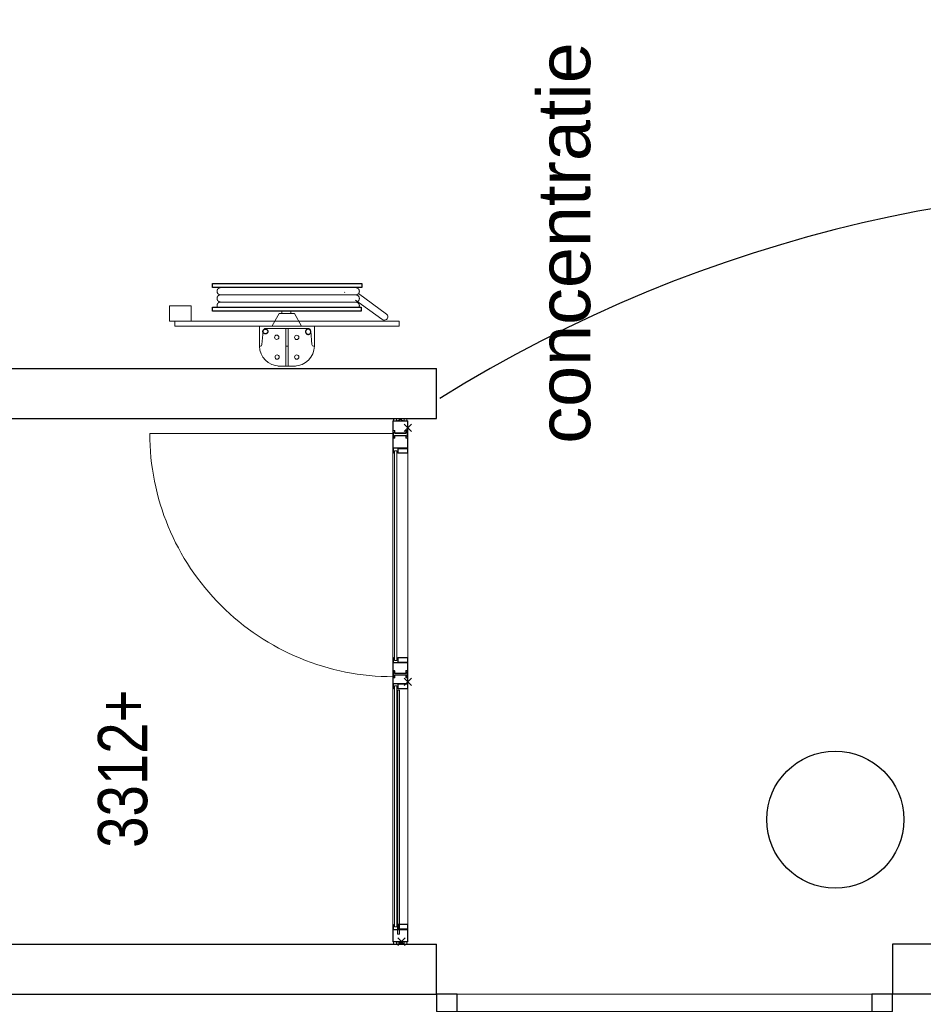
# Model space of a CAD drawing. Header units: millimetres. Extents: x 164654 to 368283, y 131426 to 252133.
# Tile 4 of 144: x 228605 to 232230, y 178292 to 182243. Entities that reach past the tile are written whole.
import ezdxf

# ---------------------------------------------------------------- set-up
doc = ezdxf.new("R2010")
doc.units = ezdxf.units.MM
doc.header["$LTSCALE"] = 400
doc.header["$PDMODE"] = 3
doc.header["$PDSIZE"] = 15
for name, color, linetype, lineweight in [('Buitenkozijnen', 140, 'Continuous', 15), ('mat-beton (ihwg)', 5, 'Continuous', 25), ('mat-glas-vert', 5, 'Continuous', 15), ('MAT-kit', 140, 'Continuous', 5), ('mat-kunststof', 43, 'Continuous', 9), ('mat-staal', 5, 'Continuous', 25), ('None', 7, 'Continuous', 9), ('Tekst', 140, 'Continuous', 15)]:
    doc.layers.add(name, color=color, linetype=linetype, lineweight=lineweight)
doc.layers.add('inlay', color=6, linetype='Continuous')
doc.layers.add('plat', color=5, linetype='Continuous')
doc.styles.add('Arial', font='arial.ttf', dxfattribs={"height": 211.666667})
doc.styles.add('Arial Narrow', font='ARIALN.TTF', dxfattribs={"height": 222.25})

# ---------------------------------------------------------------- blocks, each defined once
blk = doc.blocks.new('*X19')
at = {"layer": 'None', "lineweight": 5}
blk.add_line((-9789.4, 34850), (-10769, 34850), dxfattribs=at)
blk = doc.blocks.new('*U20')
at = {"layer": 'mat-kunststof', "lineweight": 9}
blk.add_lwpolyline([(-10808.9, 34829.9), (-10798.9, 34829.9), (-10798.9, 34860.5), (-10808.9, 34860.5)], close=True, dxfattribs=at)
at = {"layer": 'None', "lineweight": 9}
blk.add_lwpolyline([(-10808.9, 34829.9), (-10798.9, 34860.5), (-10808.9, 34860.5), (-10798.9, 34829.9)], dxfattribs=at)
blk = doc.blocks.new('*U21')
at = {"layer": 'MAT-kit', "color": 9, "linetype": 'Continuous', "lineweight": 5}
for points in [[(-10808.9, 34872.7), (-10803.5, 34870.8), (-10798.9, 34872.7), (-10798.9, 34866.6), (-10798.9, 34860.5), (-10803.9, 34860.5), (-10808.9, 34860.5), (-10808.9, 34866.6), (-10808.9, 34872.7)], [(-10808.9, 34817.7), (-10803.5, 34819.6), (-10798.9, 34817.7), (-10798.9, 34823.8), (-10798.9, 34829.9), (-10803.9, 34829.9), (-10808.9, 34829.9), (-10808.9, 34823.8), (-10808.9, 34817.7)]]:
    blk.add_open_spline(points, degree=2, knots=[0, 0, 0, 0.229184, 0.229184, 0.5027, 0.5027, 0.726485, 0.726485, 1, 1, 1], dxfattribs=at)
at = {"layer": 'None', "color": 7}
blk.add_blockref('*U20', (0, 0), dxfattribs=at)
blk = doc.blocks.new('jan404.129')
at = {"layer": 'None', "lineweight": 15, "flags": 128}
for points in [[(-10, 14.85), (-10, -24.79), (10, -24.79), (10, 14.85)], [(8.5, 13.35), (8.5, -23.29), (-8.5, -23.29), (-8.5, 13.35)]]:
    blk.add_lwpolyline(points, close=True, dxfattribs=at)
blk = doc.blocks.new('*U23')
at = {"layer": 'None', "color": 7, "linetype": 'Continuous', "lineweight": 15}
for p, q in [((-10798.9, 34873.5), (-10798.9, 34816.5)), ((-10731, 34875), (-10797.4, 34875)), ((-10797.4, 34873.5), (-10797.4, 34816.5)), ((-10749.5, 34873.5), (-10797.4, 34873.5)), ((-10751, 34816.5), (-10751, 34872)), ((-10731, 34873.5), (-10749.5, 34873.5)), ((-10749.5, 34816.5), (-10749.5, 34872)), ((-10749.5, 34872), (-10731, 34872)), ((-10797.4, 34816.5), (-10751, 34816.5)), ((-10797.4, 34815), (-10751, 34815))]:
    blk.add_line(p, q, dxfattribs=at)
for centre, start, end in [((-10797.4, 34873.5), 90, 180), ((-10749.5, 34872), 90, 180), ((-10731, 34873.5), 0, 90), ((-10731, 34873.5), 270, 0), ((-10797.4, 34816.5), 180, 270), ((-10751, 34816.5), 270, 0)]:
    blk.add_arc(centre, 1.5, start, end, dxfattribs=at)
at = {"layer": 'None', "linetype": 'Continuous', "lineweight": 5}
blk.add_point((-10798.9, 34840), dxfattribs=at)
at = {"layer": 'mat-staal', "color": 7, "xscale": -1, "rotation": 180}
blk.add_blockref('jan404.129', (-10738.9, 34829.9), dxfattribs=at)
blk = doc.blocks.new('*U24')
at = {"layer": 'None', "color": 7, "linetype": 'Continuous', "lineweight": 15}
for p, q in [((-8758.9, 34866.5), (-8758.7, 34867.2)), ((-8758.9, 34866.5), (-8758.9, 34833.9)), ((-8758.7, 34867.2), (-8758.2, 34867.8)), ((-8758.2, 34867.8), (-8757.4, 34868)), ((-8748.9, 34868), (-8757.4, 34868)), ((-8748.9, 34866.5), (-8757.4, 34866.5)), ((-8757.4, 34866.5), (-8757.4, 34833.9)), ((-8748.9, 34873.5), (-8748.7, 34874.2)), ((-8748.9, 34873.5), (-8748.9, 34868)), ((-8748.2, 34866.7), (-8748.9, 34866.5)), ((-8748.7, 34874.2), (-8748.2, 34874.8)), ((-8748.2, 34874.8), (-8747.4, 34875)), ((-8747.6, 34867.2), (-8748.2, 34866.7)), ((-8747.4, 34868), (-8747.6, 34867.2)), ((-8739.1, 34875), (-8747.4, 34875)), ((-8747.4, 34873.5), (-8747.4, 34868)), ((-8739.1, 34873.5), (-8747.4, 34873.5)), ((-8710.4, 34875), (-8739.1, 34875)), ((-8710.4, 34873.5), (-8739.1, 34873.5)), ((-8710.4, 34875), (-8709.7, 34874.8)), ((-8710.4, 34833.9), (-8710.4, 34873.5)), ((-8709.7, 34874.8), (-8709.1, 34874.2)), ((-8709.1, 34874.2), (-8708.9, 34873.5)), ((-8708.9, 34833.9), (-8708.9, 34873.5)), ((-8771.9, 34816.5), (-8771.7, 34817.2)), ((-8771.9, 34816.5), (-8771.7, 34815.7)), ((-8771.7, 34817.2), (-8771.2, 34817.8)), ((-8771.7, 34815.7), (-8771.2, 34815.2)), ((-8771.2, 34817.8), (-8770.4, 34818)), ((-8771.2, 34815.2), (-8770.4, 34815)), ((-8750.9, 34818), (-8770.4, 34818)), ((-8770.4, 34816.5), (-8750.9, 34816.5)), ((-8770.4, 34815), (-8739.1, 34815)), ((-8758.9, 34833.9), (-8758.9, 34823.5)), ((-8758.9, 34823.5), (-8758.7, 34822.7)), ((-8758.7, 34822.7), (-8758.2, 34822.2)), ((-8758.2, 34822.2), (-8757.4, 34822)), ((-8757.4, 34833.9), (-8757.4, 34823.5)), ((-8757.4, 34823.5), (-8750.9, 34823.5)), ((-8757.4, 34822), (-8750.9, 34822)), ((-8750, 34823.4), (-8750.9, 34823.5)), ((-8750.9, 34822), (-8750.4, 34821.9)), ((-8750.4, 34818.1), (-8750.9, 34818)), ((-8750, 34816.6), (-8750.9, 34816.5)), ((-8750.9, 34816.5), (-8739.1, 34816.5)), ((-8750.4, 34821.9), (-8749.9, 34821.7)), ((-8749.9, 34818.3), (-8750.4, 34818.1)), ((-8749.2, 34823), (-8750, 34823.4)), ((-8749.2, 34817), (-8750, 34816.6)), ((-8749.9, 34821.7), (-8749.5, 34821.4)), ((-8749.5, 34818.6), (-8749.9, 34818.3)), ((-8749.5, 34821.4), (-8749.2, 34821)), ((-8749.2, 34819), (-8749.5, 34818.6)), ((-8748.5, 34822.5), (-8749.2, 34823)), ((-8749.2, 34821), (-8749, 34820.5)), ((-8749, 34819.5), (-8749.2, 34819)), ((-8748.5, 34817.5), (-8749.2, 34817)), ((-8749, 34820.5), (-8748.9, 34820)), ((-8748.9, 34820), (-8749, 34819.5)), ((-8747.9, 34821.7), (-8748.5, 34822.5)), ((-8747.9, 34818.2), (-8748.5, 34817.5)), ((-8747.6, 34820.9), (-8747.9, 34821.7)), ((-8747.6, 34819.1), (-8747.9, 34818.2)), ((-8747.4, 34820), (-8747.6, 34820.9)), ((-8747.4, 34820), (-8747.6, 34819.1)), ((-8739.1, 34816.5), (-8710.4, 34816.5)), ((-8739.1, 34815), (-8710.4, 34815)), ((-8710.4, 34816.5), (-8710.4, 34833.9)), ((-8709.7, 34815.2), (-8710.4, 34815)), ((-8709.1, 34815.7), (-8709.7, 34815.2)), ((-8708.9, 34816.5), (-8709.1, 34815.7)), ((-8708.9, 34816.5), (-8708.9, 34833.9))]:
    blk.add_line(p, q, dxfattribs=at)
blk = doc.blocks.new('*U25')
at = {"layer": 'None', "linetype": 'Continuous', "lineweight": 5}
blk.add_point((-8736.9, 34815), dxfattribs=at)
at = {"layer": 'None', "color": 7}
blk.add_blockref('*U24', (0, 0), dxfattribs=at)
blk = doc.blocks.new('*U26')
at = {"layer": 'None', "color": 7, "linetype": 'Continuous', "lineweight": 15}
for p, q in [((-8755.4, 34875), (-8838.9, 34875)), ((-8838.9, 34873.5), (-8838.7, 34874.2)), ((-8838.7, 34872.7), (-8838.9, 34873.5)), ((-8774.9, 34873.5), (-8838.9, 34873.5)), ((-8838.7, 34874.2), (-8838.2, 34874.8)), ((-8838.2, 34872.2), (-8838.7, 34872.7)), ((-8838.2, 34874.8), (-8837.4, 34875)), ((-8837.4, 34872), (-8838.2, 34872.2)), ((-8818.9, 34875), (-8837.4, 34875)), ((-8818.9, 34873.5), (-8837.4, 34873.5)), ((-8837.4, 34872), (-8818.9, 34872)), ((-8818.9, 34873.5), (-8818.2, 34873.3)), ((-8818.9, 34872), (-8818.9, 34853.8)), ((-8818.9, 34853.8), (-8818.9, 34816.5)), ((-8818.2, 34873.3), (-8817.6, 34872.7)), ((-8817.6, 34872.7), (-8817.4, 34872)), ((-8817.4, 34872), (-8817.4, 34853.8)), ((-8817.4, 34853.8), (-8817.4, 34816.5)), ((-8778.4, 34870), (-8778.3, 34870.9)), ((-8778.4, 34870), (-8778.3, 34869.1)), ((-8778.3, 34870.9), (-8778, 34871.7)), ((-8778.3, 34869.1), (-8778, 34868.2)), ((-8778, 34871.7), (-8777.4, 34872.5)), ((-8778, 34868.2), (-8777.4, 34867.5)), ((-8777.4, 34872.5), (-8776.7, 34873)), ((-8777.4, 34867.5), (-8776.7, 34867)), ((-8776.9, 34870.5), (-8776.7, 34871)), ((-8776.9, 34870), (-8776.9, 34870.5)), ((-8776.9, 34869.5), (-8776.9, 34870)), ((-8776.7, 34869), (-8776.9, 34869.5)), ((-8776.7, 34873), (-8775.9, 34873.4)), ((-8776.7, 34871), (-8776.4, 34871.4)), ((-8776.4, 34868.6), (-8776.7, 34869)), ((-8776.7, 34867), (-8775.9, 34866.6)), ((-8776.4, 34871.4), (-8775.9, 34871.7)), ((-8775.9, 34868.3), (-8776.4, 34868.6)), ((-8775.9, 34873.4), (-8774.9, 34873.5)), ((-8775.9, 34871.7), (-8775.5, 34871.9)), ((-8775.5, 34868.1), (-8775.9, 34868.3)), ((-8775.9, 34866.6), (-8774.9, 34866.5)), ((-8775.5, 34871.9), (-8774.9, 34872)), ((-8774.9, 34868), (-8775.5, 34868.1)), ((-8774.9, 34873.5), (-8755.4, 34873.5)), ((-8774.9, 34872), (-8755.4, 34872)), ((-8768.4, 34868), (-8774.9, 34868)), ((-8768.4, 34866.5), (-8774.9, 34866.5)), ((-8768.4, 34868), (-8767.7, 34867.8)), ((-8768.4, 34853.8), (-8768.4, 34866.5)), ((-8768.4, 34823.5), (-8768.4, 34853.8)), ((-8767.7, 34867.8), (-8767.1, 34867.2)), ((-8767.1, 34867.2), (-8766.9, 34866.5)), ((-8766.9, 34853.8), (-8766.9, 34866.5)), ((-8766.9, 34823.5), (-8766.9, 34853.8)), ((-8754.7, 34874.8), (-8755.4, 34875)), ((-8754.7, 34872.2), (-8755.4, 34872)), ((-8754.1, 34874.2), (-8754.7, 34874.8)), ((-8754.1, 34872.7), (-8754.7, 34872.2)), ((-8753.9, 34873.5), (-8754.1, 34874.2)), ((-8753.9, 34873.5), (-8754.1, 34872.7)), ((-8837.4, 34815), (-8778.4, 34815)), ((-8818.9, 34816.5), (-8818.7, 34815.7)), ((-8818.7, 34815.7), (-8818.2, 34815.2)), ((-8818.2, 34815.2), (-8817.4, 34815)), ((-8817.4, 34816.5), (-8778.4, 34816.5)), ((-8778.4, 34822), (-8778.2, 34822.7)), ((-8778.4, 34816.5), (-8778.4, 34822)), ((-8777.7, 34815.2), (-8778.4, 34815)), ((-8778.2, 34822.7), (-8777.7, 34823.3)), ((-8777.7, 34823.3), (-8776.9, 34823.5)), ((-8777.1, 34815.7), (-8777.7, 34815.2)), ((-8776.9, 34816.5), (-8777.1, 34815.7)), ((-8776.9, 34823.5), (-8768.4, 34823.5)), ((-8776.9, 34822), (-8768.4, 34822)), ((-8776.9, 34816.5), (-8776.9, 34822)), ((-8767.7, 34822.2), (-8768.4, 34822)), ((-8767.1, 34822.7), (-8767.7, 34822.2)), ((-8766.9, 34823.5), (-8767.1, 34822.7))]:
    blk.add_line(p, q, dxfattribs=at)
at = {"layer": 'mat-staal', "color": 7, "xscale": -1, "rotation": 180}
blk.add_blockref('jan404.129', (-8828.9, 34829.8), dxfattribs=at)
blk = doc.blocks.new('*U27')
at = {"layer": 'None'}
blk.add_blockref('*U26', (0, 0), dxfattribs=at)
blk = doc.blocks.new('*U28')
at = {"layer": 'mat-kunststof', "lineweight": 9}
blk.add_lwpolyline([(-8698.9, 34829.9), (-8708.9, 34829.9), (-8708.9, 34860.5), (-8698.9, 34860.5)], close=True, dxfattribs=at)
at = {"layer": 'None', "lineweight": 9}
blk.add_lwpolyline([(-8698.9, 34829.9), (-8708.9, 34860.5), (-8698.9, 34860.5), (-8708.9, 34829.9)], dxfattribs=at)
blk = doc.blocks.new('*U29')
at = {"layer": 'MAT-kit', "color": 9, "linetype": 'Continuous', "lineweight": 5}
for points in [[(-8698.9, 34872.7), (-8704.3, 34870.8), (-8708.9, 34872.7), (-8708.9, 34866.6), (-8708.9, 34860.5), (-8703.9, 34860.5), (-8698.9, 34860.5), (-8698.9, 34866.6), (-8698.9, 34872.7)], [(-8698.9, 34817.7), (-8704.3, 34819.6), (-8708.9, 34817.7), (-8708.9, 34823.8), (-8708.9, 34829.9), (-8703.9, 34829.9), (-8698.9, 34829.9), (-8698.9, 34823.8), (-8698.9, 34817.7)]]:
    blk.add_open_spline(points, degree=2, knots=[0, 0, 0, 0.229184, 0.229184, 0.5027, 0.5027, 0.726485, 0.726485, 1, 1, 1], dxfattribs=at)
at = {"layer": 'None', "color": 7}
blk.add_blockref('*U28', (0, 0), dxfattribs=at)
blk = doc.blocks.new('*U30')
at = {"layer": 'None', "color": 7, "linetype": 'Continuous', "lineweight": 15}
for p, q in [((-9783.9, 34873.5), (-9783.7, 34874.2)), ((-9783.9, 34873.5), (-9783.7, 34872.7)), ((-9783.9, 34873.5), (-9753.8, 34873.5)), ((-9783.7, 34874.2), (-9783.2, 34874.8)), ((-9783.7, 34872.7), (-9783.2, 34872.2)), ((-9783.2, 34874.8), (-9782.4, 34875)), ((-9783.2, 34872.2), (-9782.4, 34872)), ((-9782.4, 34875), (-9753.8, 34875)), ((-9782.4, 34873.5), (-9763.9, 34873.5)), ((-9763.9, 34872), (-9782.4, 34872)), ((-9763.2, 34873.3), (-9763.9, 34873.5)), ((-9763.9, 34833.9), (-9763.9, 34872)), ((-9762.6, 34872.7), (-9763.2, 34873.3)), ((-9762.4, 34872), (-9762.6, 34872.7)), ((-9762.4, 34833.9), (-9762.4, 34872)), ((-9753.8, 34875), (-9739.9, 34875)), ((-9753.8, 34873.5), (-9739.9, 34873.5)), ((-9739.2, 34874.8), (-9739.9, 34875)), ((-9739.9, 34873.5), (-9739.9, 34868)), ((-9739.9, 34868), (-9739.7, 34867.2)), ((-9739.7, 34867.2), (-9739.2, 34866.7)), ((-9738.6, 34874.2), (-9739.2, 34874.8)), ((-9739.2, 34866.7), (-9738.4, 34866.5)), ((-9738.4, 34873.5), (-9738.6, 34874.2)), ((-9738.4, 34873.5), (-9738.4, 34868)), ((-9738.4, 34868), (-9729.9, 34868)), ((-9738.4, 34866.5), (-9729.9, 34866.5)), ((-9735.4, 34873.5), (-9735.2, 34874.2)), ((-9735.4, 34873.5), (-9735.2, 34872.7)), ((-9735.2, 34874.2), (-9734.7, 34874.8)), ((-9735.2, 34872.7), (-9734.7, 34872.2)), ((-9734.7, 34874.8), (-9733.9, 34875)), ((-9734.7, 34872.2), (-9733.9, 34872)), ((-9733.9, 34875), (-9658.9, 34875)), ((-9714.4, 34873.5), (-9733.9, 34873.5)), ((-9714.4, 34872), (-9733.9, 34872)), ((-9729.2, 34867.8), (-9729.9, 34868)), ((-9729.9, 34866.5), (-9729.9, 34833.9)), ((-9728.6, 34867.2), (-9729.2, 34867.8)), ((-9728.4, 34866.5), (-9728.6, 34867.2)), ((-9728.4, 34866.5), (-9728.4, 34833.9)), ((-9722.2, 34867.2), (-9722.4, 34866.5)), ((-9722.4, 34853.8), (-9722.4, 34866.5)), ((-9722.4, 34823.5), (-9722.4, 34853.8)), ((-9721.7, 34867.8), (-9722.2, 34867.2)), ((-9720.9, 34868), (-9721.7, 34867.8)), ((-9720.9, 34868), (-9714.4, 34868)), ((-9720.9, 34866.5), (-9714.4, 34866.5)), ((-9720.9, 34853.8), (-9720.9, 34866.5)), ((-9720.9, 34823.5), (-9720.9, 34853.8)), ((-9713.5, 34873.4), (-9714.4, 34873.5)), ((-9714.4, 34873.5), (-9658.9, 34873.5)), ((-9713.9, 34871.9), (-9714.4, 34872)), ((-9714.4, 34868), (-9713.9, 34868.1)), ((-9713.5, 34866.6), (-9714.4, 34866.5)), ((-9713.4, 34871.7), (-9713.9, 34871.9)), ((-9713.9, 34868.1), (-9713.4, 34868.3)), ((-9712.7, 34873), (-9713.5, 34873.4)), ((-9712.7, 34867), (-9713.5, 34866.6)), ((-9713, 34871.4), (-9713.4, 34871.7)), ((-9713.4, 34868.3), (-9713, 34868.6)), ((-9712.7, 34871), (-9713, 34871.4)), ((-9713, 34868.6), (-9712.7, 34869)), ((-9712, 34872.5), (-9712.7, 34873)), ((-9712.5, 34870.5), (-9712.7, 34871)), ((-9712.7, 34869), (-9712.5, 34869.5)), ((-9712, 34867.5), (-9712.7, 34867)), ((-9712.4, 34870), (-9712.5, 34870.5)), ((-9712.5, 34869.5), (-9712.4, 34870)), ((-9711.4, 34871.7), (-9712, 34872.5)), ((-9711.4, 34868.2), (-9712, 34867.5)), ((-9711.1, 34870.9), (-9711.4, 34871.7)), ((-9711.1, 34869.1), (-9711.4, 34868.2)), ((-9710.9, 34870), (-9711.1, 34870.9)), ((-9710.9, 34870), (-9711.1, 34869.1)), ((-9680.3, 34872.7), (-9680.4, 34872)), ((-9680.4, 34872), (-9680.4, 34853.8)), ((-9680.4, 34853.8), (-9680.4, 34816.5)), ((-9679.7, 34873.3), (-9680.3, 34872.7)), ((-9678.9, 34873.5), (-9679.7, 34873.3)), ((-9678.9, 34875), (-9660.4, 34875)), ((-9678.9, 34873.5), (-9660.4, 34873.5)), ((-9660.4, 34872), (-9678.9, 34872)), ((-9678.9, 34872), (-9678.9, 34853.8)), ((-9678.9, 34853.8), (-9678.9, 34816.5)), ((-9659.7, 34874.8), (-9660.4, 34875)), ((-9660.4, 34872), (-9659.7, 34872.2)), ((-9659.1, 34874.2), (-9659.7, 34874.8)), ((-9659.7, 34872.2), (-9659.1, 34872.7)), ((-9658.9, 34873.5), (-9659.1, 34874.2)), ((-9659.1, 34872.7), (-9658.9, 34873.5)), ((-9763.9, 34816.5), (-9763.9, 34833.9)), ((-9763.9, 34816.5), (-9763.7, 34815.7)), ((-9763.7, 34815.7), (-9763.2, 34815.2)), ((-9763.2, 34815.2), (-9762.4, 34815)), ((-9753.8, 34815), (-9763.2, 34815.2)), ((-9762.4, 34816.5), (-9762.4, 34833.9)), ((-9753.8, 34816.5), (-9762.4, 34816.5)), ((-9736.4, 34816.5), (-9753.8, 34816.5)), ((-9716.9, 34815), (-9753.8, 34815)), ((-9739.9, 34820), (-9739.8, 34820.9)), ((-9739.9, 34820), (-9739.8, 34819.1)), ((-9739.8, 34820.9), (-9739.5, 34821.7)), ((-9739.8, 34819.1), (-9739.5, 34818.2)), ((-9739.5, 34821.7), (-9738.9, 34822.5)), ((-9739.5, 34818.2), (-9738.9, 34817.5)), ((-9738.9, 34822.5), (-9738.2, 34823)), ((-9738.9, 34817.5), (-9738.2, 34817)), ((-9738.2, 34821), (-9738.4, 34820.5)), ((-9738.4, 34820.5), (-9738.4, 34820)), ((-9738.4, 34820), (-9738.4, 34819.5)), ((-9738.4, 34819.5), (-9738.2, 34819)), ((-9738.2, 34823), (-9737.4, 34823.4)), ((-9737.9, 34821.4), (-9738.2, 34821)), ((-9738.2, 34819), (-9737.9, 34818.6)), ((-9738.2, 34817), (-9737.4, 34816.6)), ((-9737.4, 34821.7), (-9737.9, 34821.4)), ((-9737.9, 34818.6), (-9737.4, 34818.3)), ((-9737.4, 34823.4), (-9736.4, 34823.5)), ((-9737, 34821.9), (-9737.4, 34821.7)), ((-9737.4, 34818.3), (-9737, 34818.1)), ((-9737.4, 34816.6), (-9736.4, 34816.5)), ((-9736.4, 34822), (-9737, 34821.9)), ((-9737, 34818.1), (-9736.4, 34818)), ((-9729.9, 34823.5), (-9736.4, 34823.5)), ((-9729.9, 34822), (-9736.4, 34822)), ((-9736.4, 34818), (-9716.9, 34818)), ((-9716.9, 34816.5), (-9736.4, 34816.5)), ((-9729.9, 34833.9), (-9729.9, 34823.5)), ((-9729.2, 34822.2), (-9729.9, 34822)), ((-9728.6, 34822.7), (-9729.2, 34822.2)), ((-9728.4, 34823.5), (-9728.6, 34822.7)), ((-9728.4, 34833.9), (-9728.4, 34823.5)), ((-9722.4, 34823.5), (-9722.2, 34822.7)), ((-9722.2, 34822.7), (-9721.7, 34822.2)), ((-9721.7, 34822.2), (-9720.9, 34822)), ((-9712.4, 34823.5), (-9720.9, 34823.5)), ((-9712.4, 34822), (-9720.9, 34822)), ((-9716.2, 34817.8), (-9716.9, 34818)), ((-9716.2, 34815.2), (-9716.9, 34815)), ((-9715.6, 34817.2), (-9716.2, 34817.8)), ((-9715.6, 34815.7), (-9716.2, 34815.2)), ((-9715.4, 34816.5), (-9715.6, 34817.2)), ((-9715.4, 34816.5), (-9715.6, 34815.7)), ((-9711.7, 34823.3), (-9712.4, 34823.5)), ((-9712.4, 34816.5), (-9712.4, 34822)), ((-9712.4, 34816.5), (-9712.2, 34815.7)), ((-9712.2, 34815.7), (-9711.7, 34815.2)), ((-9711.1, 34822.7), (-9711.7, 34823.3)), ((-9711.7, 34815.2), (-9710.9, 34815)), ((-9710.9, 34822), (-9711.1, 34822.7)), ((-9710.9, 34816.5), (-9710.9, 34822)), ((-9660.4, 34816.5), (-9710.9, 34816.5)), ((-9660.4, 34815), (-9710.9, 34815)), ((-9679.7, 34815.2), (-9680.4, 34815)), ((-9679.1, 34815.7), (-9679.7, 34815.2)), ((-9678.9, 34816.5), (-9679.1, 34815.7))]:
    blk.add_line(p, q, dxfattribs=at)
at = {"layer": 'None', "linetype": 'Continuous', "lineweight": 5}
blk.add_point((-9755.9, 34815), dxfattribs=at)
at = {"layer": 'mat-staal', "color": 7, "rotation": 180}
for p in [(-9773.9, 34829.9), (-9668.9, 34829.8)]:
    blk.add_blockref('jan404.129', p, dxfattribs=at)
blk = doc.blocks.new('*U31')
at = {"layer": 'mat-glas-vert', "color": 140, "lineweight": 15}
for points in [[(-9789.4, 34848.4), (-10769, 34848.4), (-10769, 34855.9), (-9789.4, 34855.9)], [(-9772.4, 34858.4), (-10738.9, 34858.4), (-10738.9, 34868.4), (-9772.4, 34868.4)], [(-8828.9, 34858.4), (-9671, 34858.4), (-9671, 34868.4), (-8828.9, 34868.4)]]:
    blk.add_lwpolyline(points, close=True, dxfattribs=at)
at = {"layer": 'None', "color": 43, "linetype": 'Continuous', "lineweight": 9}
blk.add_line((-8758.9, 34873.5), (-8758.9, 35850.4), dxfattribs=at)
at = {"layer": 'None', "lineweight": 9}
blk.add_lwpolyline([(-10798.9, 34815), (-10798.9, 34875), (-8708.9, 34875), (-8708.9, 34815)], close=True, dxfattribs=at)
at = {"layer": 'None', "color": 43, "linetype": 'Continuous', "lineweight": 9}
blk.add_arc((-8759.1, 34874.2), 976.3, 89.9877, 180.0459, dxfattribs=at)
at = {"layer": 'mat-glas-vert', "color": 140}
blk.add_blockref('*X19', (0, 0), dxfattribs=at)
at = {"layer": 'mat-staal', "color": 7}
for name in ['*U21', '*U29']:
    blk.add_blockref(name, (0, 0), dxfattribs=at)
at = {"layer": 'None', "color": 7}
for name in ['*U23', '*U30', '*U27', '*U25']:
    blk.add_blockref(name, (0, 0), dxfattribs=at)
blk = doc.blocks.new('Kolom O 550')
at = {"layer": 'mat-beton (ihwg)', "lineweight": 25}
blk.add_circle((0, 0), 275, dxfattribs=at)
blk = doc.blocks.new('*U78')
at = {"layer": 'Buitenkozijnen', "lineweight": 15}
for p, q in [((-11078.9, 34700), (-11008.9, 34700)), ((-11078.9, 32870), (-11078.9, 34700)), ((-11008.9, 32870), (-11008.9, 34700)), ((-11078.9, 32870), (-11008.9, 32870))]:
    blk.add_line(p, q, dxfattribs=at)
blk = doc.blocks.new('*U79')
at = {"layer": 'Buitenkozijnen', "color": 92, "lineweight": 25}
for points in [[(-11008.9, 34700), (-11078.9, 34700), (-11078.9, 34617.3), (-11008.9, 34617.3)], [(-11008.9, 32952.7), (-11078.9, 32952.7), (-11078.9, 32870), (-11008.9, 32870)]]:
    blk.add_lwpolyline(points, close=True, dxfattribs=at)
at = {"layer": 'Buitenkozijnen'}
blk.add_blockref('*U78', (0, 0), dxfattribs=at)
blk = doc.blocks.new('*U34')
at = {"layer": 'None', "color": 140, "linetype": 'Continuous', "lineweight": 15, "flags": 128}
blk.add_lwpolyline([(-21.4, 110), (58.6, 110), (58.6, 106.7, -0.391021), (52.6, 100.2), (-0.9, 95.9, 0.391021), (-12.4, 83.5), (-12.4, -83.5, 0.391021), (-0.9, -95.9), (52.6, -100.2, -0.391021), (58.6, -106.7), (58.6, -110), (-21.4, -110)], format="xyb", close=True, dxfattribs=at)
blk = doc.blocks.new('*U35')
at = {"layer": 'None', "color": 253, "linetype": 'Continuous', "lineweight": 5}
for p, q in [((96.625, -278), (96.625, 266)), ((125.704, -278), (125.704, 266)), ((50.42, -31.849), (50.42, 29))]:
    blk.add_line(p, q, dxfattribs=at)
at = {"layer": 'None', "color": 140, "linetype": 'Continuous', "lineweight": 15}
for p, q in [((50.42, 29), (1.453, 57.31)), ((0, -61), (50.42, -31.849))]:
    blk.add_line(p, q, dxfattribs=at)
at = {"layer": 'None', "color": 92, "linetype": 'Continuous', "lineweight": 25}
for points in [[(60.916, 296), (76.476, 296), (76.476, -300), (60.916, -300)], [(154.785, 296), (171.344, 296), (171.344, -302), (154.785, -302)]]:
    blk.add_lwpolyline(points, close=True, dxfattribs=at)
at = {"layer": 'None', "color": 253, "linetype": 'Continuous', "lineweight": 5}
blk.add_lwpolyline([(50.929, 18), (60.916, 18), (60.916, -18), (50.929, -18)], close=True, dxfattribs=at)
for points, knots in [([(96.866, 264), (96.866, 268.997), (93.792, 272.9335), (90.718, 276.87), (85.875, 278.0735), (81.032, 279.277), (76.476, 277.238)], [0, 0, 0, 0.333549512, 0.333549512, 0.666828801, 0.666828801, 1, 1, 1]), ([(125.825, 264), (125.825, 267.886), (123.8855, 271.2505), (121.946, 274.615), (118.586, 276.5575), (115.226, 278.5), (107.466, 278.5), (104.106, 276.5575), (100.746, 274.615), (98.806, 271.2505), (96.866, 267.886), (96.866, 264)], [0, 0, 0, 0.166769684, 0.166769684, 0.333423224, 0.333423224, 0.499994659, 0.666566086, 0.666566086, 0.833226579, 0.833226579, 1, 1, 1]), ([(154.785, 264), (154.785, 267.886), (152.845, 271.2505), (150.905, 274.615), (147.5455, 276.5575), (144.186, 278.5), (140.306, 278.5), (136.426, 278.5), (133.066, 276.5575), (129.706, 274.615), (127.7655, 271.2505), (125.825, 267.886), (125.825, 264)], [0, 0, 0, 0.166772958, 0.166772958, 0.333424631, 0.333424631, 0.499985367, 0.499985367, 0.666556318, 0.666556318, 0.833223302, 0.833223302, 1, 1, 1]), ([(76.477, -291.432), (81.039, -293.343), (85.8175, -292.072), (90.596, -290.801), (93.6105, -286.876), (96.625, -282.951), (96.625, -278)], [0, 0, 0, 0.333165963, 0.333165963, 0.666458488, 0.666458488, 1, 1, 1]), ([(96.625, -278), (96.625, -281.901), (98.573, -285.2795), (100.521, -288.658), (103.895, -290.609), (107.269, -292.56), (111.165, -292.56), (115.061, -292.56), (118.435, -290.609), (121.809, -288.658), (123.7565, -285.2795), (125.704, -281.901), (125.704, -278)], [0, 0, 0, 0.166754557, 0.166754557, 0.333426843, 0.333426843, 0.500005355, 0.500005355, 0.666583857, 0.666583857, 0.833249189, 0.833249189, 1, 1, 1]), ([(125.704, -278), (125.704, -281.901), (127.6525, -285.2795), (129.601, -288.658), (132.975, -290.609), (136.349, -292.56), (140.245, -292.56), (144.141, -292.56), (147.5145, -290.609), (150.888, -288.658), (152.836, -285.2795), (154.784, -281.901), (154.784, -278)], [0, 0, 0, 0.166757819, 0.166757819, 0.333436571, 0.333436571, 0.500014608, 0.500014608, 0.666582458, 0.666582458, 0.833245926, 0.833245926, 1, 1, 1])]:
    blk.add_open_spline(points, degree=2, knots=knots, dxfattribs=at)
blk = doc.blocks.new('BSH')
at = {"layer": 'None', "color": 140, "linetype": 'Continuous', "lineweight": 15}
for p, q in [((0, -61), (0, 111.155)), ((-159.8585, -36.7557), (-159.8585, 32.756)), ((-80, -6.8893), (-80, 2.8892))]:
    blk.add_line(p, q, dxfattribs=at)
at = {"layer": 'None', "color": 253, "linetype": 'Continuous', "lineweight": 5}
for p, q in [((135.277, -233.0824), (136.142, -233.8294)), ((27.7468, -383.0008), (105.0969, -276.5164)), ((130.6676, -289.4337), (48.7568, -402.0618))]:
    blk.add_line(p, q, dxfattribs=at)
at = {"layer": 'None', "color": 140, "linetype": 'Continuous', "lineweight": 15}
for points in [[(0, 448), (20, 448), (20, -452), (0, -452)], [(20, 469.75), (82, 469.75), (82, 382.75), (20, 382.75)], [(-160, 2.8892), (-9, 2.8892), (-9, -6.8893), (-160, -6.8893)]]:
    blk.add_lwpolyline(points, close=True, dxfattribs=at)
at = {"layer": 'None', "color": 8, "linetype": 'Continuous', "lineweight": 5}
for centre in [(-124, 37.275), (-44.5, 38.775), (-124, -41.275), (-45, -41.275)]:
    blk.add_circle(centre, 8.5, dxfattribs=at)
at = {"layer": 'None', "color": 140, "linetype": 'Continuous', "lineweight": 15}
for centre, start, end in [((-80, 28), 90, 180), ((-80, -32), 180, 270)]:
    blk.add_arc(centre, 80, start, end, dxfattribs=at)
at = {"layer": 'None', "color": 9, "linetype": 'Continuous', "lineweight": 5}
blk.add_arc((38.2528, -392.5302), 14.18399, 137.79060093, 325.77092307, dxfattribs=at)
at = {"layer": 'None', "color": 92, "linetype": 'Continuous', "lineweight": 25}
for points, knots in [([(-11.70075, 86.5025), (-12.2626, 89.0317), (-14.0137, 90.9408), (-15.7648, 92.8499), (-18.23575, 93.6275), (-20.7067, 94.4051), (-23.236, 93.84325), (-25.7653, 93.2814), (-27.67445, 91.53015), (-29.5836, 89.7789), (-30.36125, 87.3079), (-31.1389, 84.8369), (-30.57705, 82.3077), (-30.0152, 79.7785), (-28.26385, 77.8694), (-26.5125, 75.9603), (-24.0415, 75.1827), (-21.5705, 74.4051), (-19.0412, 74.96695), (-16.5119, 75.5288), (-14.60305, 77.28005), (-12.6942, 79.0313), (-11.91655, 81.5023), (-11.1389, 83.9733), (-11.70075, 86.5025)], [0, 0, 0, 0.0833344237, 0.0833344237, 0.1666618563, 0.1666618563, 0.2499968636, 0.2499968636, 0.3333348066, 0.3333348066, 0.4166657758, 0.4166657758, 0.5000000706, 0.5000000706, 0.583336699, 0.583336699, 0.666668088, 0.666668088, 0.7500039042, 0.7500039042, 0.8333377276, 0.8333377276, 0.9166657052, 0.9166657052, 1, 1, 1]), ([(-11.75695, -89.71225), (-12.375, -92.4944), (-14.3012, -94.5944), (-16.2274, -96.6944), (-18.94545, -97.54975), (-21.6635, -98.4051), (-24.4457, -97.78705), (-27.2279, -97.169), (-29.328, -95.24265), (-31.4281, -93.3163), (-32.2835, -90.5982), (-33.1389, -87.8801), (-32.52085, -85.09795), (-31.9028, -82.3158), (-29.97635, -80.2158), (-28.0499, -78.1158), (-25.3318, -77.26045), (-22.6137, -76.4051), (-19.83145, -77.02315), (-17.0492, -77.6412), (-14.94945, -79.56755), (-12.8497, -81.4939), (-11.9943, -84.212), (-11.1389, -86.9301), (-11.75695, -89.71225)], [0, 0, 0, 0.083334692, 0.083334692, 0.1666618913, 0.1666618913, 0.2499964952, 0.2499964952, 0.3333343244, 0.3333343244, 0.4166651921, 0.4166651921, 0.4999998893, 0.4999998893, 0.5833365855, 0.5833365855, 0.6666673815, 0.6666673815, 0.7500034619, 0.7500034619, 0.8333376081, 0.8333376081, 0.9166653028, 0.9166653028, 1, 1, 1])]:
    blk.add_open_spline(points, degree=2, knots=knots, dxfattribs=at)
at = {"layer": 'None', "color": 7}
blk.add_blockref('*U35', (0, 0), dxfattribs=at)
at = {"layer": 'None', "color": 140, "rotation": 180}
blk.add_blockref('*U34', (-21.4, -2), dxfattribs=at)

msp = doc.modelspace()

# ---------------------------------------------------------------- linework, layer by layer
at = {"layer": 'inlay'}
msp.add_arc((233250.53411, 175987.45096), 5584.17014, 332.46356575, 122.01476398, dxfattribs=at)
at = {"layer": 'mat-beton (ihwg)', "lineweight": 25}
for p, q in [((224836.97992, 180842.75849), (230276.97992, 180842.75849)), ((230276.97992, 180642.75849), (230276.97992, 180842.75849)), ((224836.97992, 180642.75849), (230276.97992, 180642.75849)), ((224836.97992, 178532.79912), (230276.97992, 178532.79912)), ((230276.97992, 178332.79912), (230276.97992, 178532.79912)), ((232106.97992, 178532.75849), (232106.97992, 178332.75849)), ((232476.97992, 178532.75849), (232106.97992, 178532.75849)), ((224836.97992, 178332.79912), (230276.97992, 178332.79912)), ((232276.97992, 178332.75849), (232106.97992, 178332.75849))]:
    msp.add_line(p, q, dxfattribs=at)

# ---------------------------------------------------------------- block references
at = {"layer": 'mat-beton (ihwg)', "color": 7, "rotation": 90}
msp.add_blockref('Kolom O 550', (231876.97992, 179032.75849), dxfattribs=at)
at = {"layer": 'None', "color": 7, "rotation": 90}
for name, p in [('BSH', (229674.97992, 181012.75812)), ('*U31', (264976.97992, 189341.69912)), ('*U79', (264976.97992, 189341.69912))]:
    msp.add_blockref(name, p, dxfattribs=at)

# ---------------------------------------------------------------- texts
at = {"layer": 'plat', "insert": (230682.05083, 180541.26512), "char_height": 211.6666667, "attachment_point": 1, "rotation": 90, "style": 'Arial'}
msp.add_mtext('concentratie', dxfattribs=at)
at = {"layer": 'Tekst', "color": 92, "insert": (228918.84103, 178919.53626), "char_height": 197.555556, "attachment_point": 1, "rotation": 90, "style": 'Arial Narrow'}
msp.add_mtext('3312+', dxfattribs=at)

doc.saveas('drawing.dxf')
